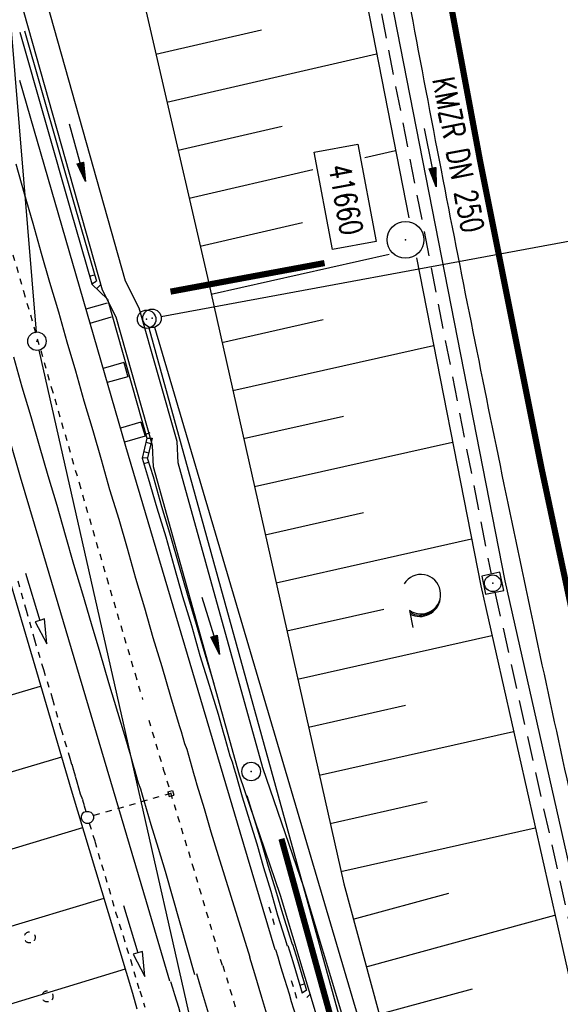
# Model space of a CAD drawing. Extents: x 447882 to 448688, y 437766 to 439043.
# Tile 85 of 121: x 448096 to 448140, y 438724 to 438804. Entities that reach past the tile are written whole.
import ezdxf
from ezdxf.enums import TextEntityAlignment as Align

# ---------------------------------------------------------------- set-up
doc = ezdxf.new("R2010")
doc.units = 0
doc.header["$LTSCALE"] = 2
doc.header["$MEASUREMENT"] = 0
for name, pattern in [('ACAD_ISO03W100', [0.5, 0.25, -0.25]), ('ACAD_ISO10W100W', [0.5, 0.25, -0.25]), ('AUSGEZOGEN', [0]), ('GEMEINDE', [3.5, 2, -0.5, 0.5, -0.5]), ('GESTRICH-X2', [1.5, 1, -0.5]), ('PUNKTX2', [0.5, 0.25, -0.25])]:
    doc.linetypes.add(name, pattern=pattern)
doc.layers.get('0').update_dxf_attribs({"linetype": 'AUSGEZOGEN'})
for name, color, linetype in [('211-GEMEINGRZ', 7, 'GEMEINDE'), ('211-GRENZL-BAB', 7, 'AUSGEZOGEN'), ('211-GRENZP-BAB', 7, 'AUSGEZOGEN'), ('BOESCHG', 250, 'AUSGEZOGEN'), ('DB-Bahnachse', 7, 'CONTINUOUS'), ('DB-Boeschungen', 15, 'CONTINUOUS'), ('DB-Gleisachsen', 7, 'CONTINUOUS'), ('DB-Hangverdübelung', 15, 'CONTINUOUS'), ('DB-HZV-Stützscheiben', 15, 'CONTINUOUS'), ('DB-Ingenieurbauwerke', 15, 'CONTINUOUS'), ('DB-Kabelanalagen', 15, 'CONTINUOUS'), ('DB-Kabelanlagen', 15, 'CONTINUOUS'), ('DB-Tiefenentwässerung', 15, 'CONTINUOUS'), ('FBRTOP', 250, 'AUSGEZOGEN'), ('KANAL', 7, 'GESTRICH-X2'), ('MULDE', 250, 'AUSGEZOGEN'), ('PFEIL', 7, 'CONTINUOUS'), ('PFEILTOP', 200, 'AUSGEZOGEN'), ('PP', 7, 'AUSGEZOGEN'), ('SCHLITZRINNE', 200, 'AUSGEZOGEN'), ('SCHSYMBOL', 200, 'AUSGEZOGEN'), ('TEXTO', 4, 'CONTINUOUS'), ('WALD', 8, 'AUSGEZOGEN')]:
    doc.layers.add(name, color=color, linetype=linetype)
doc.styles.add('ROMANS', font='romans.shx', dxfattribs={"width": 0.8})

# ---------------------------------------------------------------- blocks, each defined once
blk = doc.blocks.new('20')
blk.add_lwpolyline([(-0.754, -0.751), (0.754, -0.751), (0.754, 0.75), (-0.754, 0.75)], close=True)
blk.add_circle((0, 0), 0.676)
blk.add_point((0, 0))
blk = doc.blocks.new('PP')
at = {"color": 0}
blk.add_circle((0, -0.006), 1.493, dxfattribs=at)
blk.add_point((0, 0), dxfattribs=at)
blk = doc.blocks.new('GST')
at = {"color": 0}
blk.add_circle((0, 0), 0.75, dxfattribs=at)
blk.add_point((0, 0), dxfattribs=at)
blk = doc.blocks.new('10')
blk.add_blockref('GST', (0, 0))
blk = doc.blocks.new('PFEIL2')
at = {"color": 0}
for p, q in [((0.88, 0.002), (-2.401, -0.012)), ((0.881, -0.271), (0.879, 0.276)), ((0.879, 0.276), (2.429, 0.009)), ((0.911, 0.27), (0.879, 0.265)), ((0.965, 0.261), (0.879, 0.246)), ((1.019, 0.252), (0.879, 0.228)), ((1.073, 0.242), (0.879, 0.209)), ((1.127, 0.233), (0.879, 0.191)), ((1.181, 0.224), (0.879, 0.172)), ((1.235, 0.214), (0.879, 0.154)), ((1.289, 0.205), (0.879, 0.135)), ((1.343, 0.196), (0.879, 0.117)), ((1.397, 0.187), (0.879, 0.098)), ((1.451, 0.177), (0.879, 0.08)), ((1.505, 0.168), (0.879, 0.061)), ((1.559, 0.159), (0.88, 0.043)), ((1.613, 0.149), (0.88, 0.024)), ((1.668, 0.14), (0.88, 0.006)), ((1.722, 0.131), (0.88, -0.013)), ((1.776, 0.121), (0.88, -0.031)), ((1.83, 0.112), (0.88, -0.05)), ((1.884, 0.103), (0.88, -0.068)), ((1.938, 0.094), (0.88, -0.087)), ((1.992, 0.084), (0.88, -0.105)), ((2.046, 0.075), (0.88, -0.124)), ((2.1, 0.066), (0.88, -0.142)), ((2.154, 0.056), (0.88, -0.161)), ((2.208, 0.047), (0.88, -0.179)), ((2.262, 0.038), (0.881, -0.198)), ((2.316, 0.029), (0.881, -0.216)), ((2.37, 0.019), (0.881, -0.235)), ((2.424, 0.01), (0.881, -0.253)), ((2.429, 0.009), (0.881, -0.271))]:
    blk.add_line(p, q, dxfattribs=at)
blk = doc.blocks.new('LW')
at = {"color": 0}
blk.add_line((1.183, 0.003), (2.575, 0.003), dxfattribs=at)
for centre, radius, start, end in [((0.065, 1.189), 1.6, 312.72017, 226.72491), ((0.169, 1.08), 1.681, 321.19916, 68.98443), ((0.083, 1.129), 1.668, 319.29157, 65.21007)]:
    blk.add_arc(centre, radius, start, end, dxfattribs=at)

msp = doc.modelspace()

# ---------------------------------------------------------------- hatches: boundary and pattern name
at = {"layer": 'SCHLITZRINNE'}
h = msp.add_hatch(dxfattribs=at)
h.set_pattern_fill('_USER', color=256, scale=1.5, angle=45, style=0, pattern_type=0)
h.set_pattern_definition([(324.8574, (448134.7023, 438851.6164), (0.86342, 1.226583), [])])
edge = h.paths.add_edge_path()
edge.add_line((448125.443, 438906.454), (448125.936, 438906.533))
edge.add_line((448125.936, 438906.533), (448126.04, 438905.88))
edge.add_arc((261507.524, 409202.339), 188967.645, 9.03995391, 9.04374407, ccw=False)
edge.add_line((448128.005, 438893.535), (448131.933, 438868.846))
edge.add_line((448131.933, 438868.846), (448133.254, 438860.539))
edge.add_arc((449371.197, 439057.494), 1253.513, 189.039943, 189.277818)
edge.add_arc((454072.816, 439825.545), 6017.453, 189.2778182, 189.3863877)
edge.add_arc((449284.377, 439033.993), 1164.031, 189.386388, 189.87641)
edge.add_arc((450764.431, 439291.676), 2666.349, 189.87641, 190.200181)
edge.add_arc((449881.193, 439132.753), 1768.927, 190.200181, 190.588964)
edge.add_arc((450188.848, 439190.268), 2081.912, 190.588964, 190.947332)
edge.add_arc((450096.336, 439172.374), 1987.685, 190.947332, 191.307685)
edge.add_arc((450103.529, 439173.812), 1995.02, 191.307685, 191.667375)
edge.add_arc((450113.912, 439175.956), 2005.623, 191.667375, 192.024165)
edge.add_arc((450128.354, 439179.032), 2020.389, 192.024165, 192.37965)
edge.add_arc((450121.636, 439177.558), 2013.511, 192.37965, 192.73712)
edge.add_arc((450090.705, 439170.566), 1981.8, 192.73712, 193.097438)
edge.add_arc((450089.716, 439170.336), 1980.784, 193.097438, 193.45758)
edge.add_arc((450128.145, 439179.532), 2020.298, 193.45758, 193.814181)
edge.add_arc((450131.046, 439180.245), 2023.285, 193.814181, 194.170205)
edge.add_arc((450093.866, 439170.858), 1984.938, 194.170205, 194.529652)
edge.add_arc((450094.254, 439170.958), 1985.339, 194.529652, 194.889491)
edge.add_arc((450121.506, 439178.204), 2013.538, 194.889491, 195.246802)
edge.add_arc((450124.649, 439179.061), 2016.795, 195.246802, 195.602873)
edge.add_arc((450111.382, 439175.356), 2003.021, 195.602873, 195.960167)
edge.add_arc((450101.557, 439172.546), 1992.802, 195.960167, 196.3197)
edge.add_arc((450106.363, 439173.953), 1997.81, 196.3197, 196.678782)
edge.add_arc((450107.837, 439174.395), 1999.349, 196.678782, 197.03752)
edge.add_arc((450104.436, 439173.352), 1995.791, 197.03752, 197.396578)
edge.add_arc((450113.998, 439176.348), 2005.812, 197.396578, 197.753665)
edge.add_arc((450121.006, 439178.592), 2013.17, 197.753665, 198.110098)
edge.add_arc((450117.03, 439177.292), 2008.988, 198.110098, 198.467563)
edge.add_arc((450103.872, 439172.898), 1995.115, 198.467563, 198.826268)
edge.add_arc((450099.455, 439171.391), 1990.448, 198.826268, 199.185784)
edge.add_arc((450113.542, 439176.293), 2005.364, 199.185784, 199.54396)
edge.add_arc((450116.79, 439177.446), 2008.81, 199.54396, 199.90126)
edge.add_arc((450108.06, 439174.286), 1999.526, 199.90126, 200.259389)
edge.add_arc((450108.407, 439174.414), 1999.896, 200.259389, 200.617742)
edge.add_arc((450110.76, 439175.299), 2002.409, 200.617742, 200.975871)
edge.add_arc((450111.887, 439175.731), 2003.616, 200.975871, 201.333691)
edge.add_arc((450111.742, 439175.674), 2003.46, 201.333691, 201.691524)
edge.add_arc((450110.583, 439175.213), 2002.213, 201.691524, 202.04953)
edge.add_arc((450111.609, 439175.629), 2003.32, 202.04953, 202.407437)
edge.add_arc((450109.603, 439174.802), 2001.151, 202.407437, 202.765839)
edge.add_arc((450106.414, 439173.464), 1997.693, 202.765839, 203.100071)
edge.add_line((448125.443, 438906.454), (448125.547, 438905.801))
edge.add_arc((261507.369, 409202.315), 188967.302, 9.03995391, 9.04374407, ccw=False)
edge.add_line((448127.511, 438893.456), (448131.439, 438868.767))
edge.add_line((448131.439, 438868.767), (448132.715, 438860.746))
h = msp.add_hatch(dxfattribs=at)
h.set_pattern_fill('_USER', color=256, scale=1.5, angle=45, style=0, pattern_type=0)
h.set_pattern_definition([(326.72764, (448148.0771, 438778.445), (0.822929, 1.254108), [])])
edge = h.paths.add_edge_path()
edge.add_line((448125.936, 438906.533), (448126.04, 438905.88))
edge.add_arc((261507.524, 409202.339), 188967.645, 9.03995391, 9.04374407, ccw=False)
edge.add_line((448128.005, 438893.535), (448131.933, 438868.846))
edge.add_line((448131.933, 438868.846), (448133.254, 438860.539))
edge.add_arc((449371.197, 439057.494), 1253.513, 189.039943, 189.277818)
edge.add_arc((454072.816, 439825.545), 6017.453, 189.2778182, 189.3863877)
edge.add_arc((449284.377, 439033.993), 1164.031, 189.386388, 189.87641)
edge.add_arc((450764.431, 439291.676), 2666.349, 189.87641, 190.200181)
edge.add_arc((449881.193, 439132.753), 1768.927, 190.200181, 190.588964)
edge.add_arc((450188.848, 439190.268), 2081.912, 190.588964, 190.947332)
edge.add_arc((450096.336, 439172.374), 1987.685, 190.947332, 191.307685)
edge.add_arc((450103.529, 439173.812), 1995.02, 191.307685, 191.667375)
edge.add_arc((450113.912, 439175.956), 2005.623, 191.667375, 192.024165)
edge.add_arc((450128.354, 439179.032), 2020.389, 192.024165, 192.37965)
edge.add_arc((450121.636, 439177.558), 2013.511, 192.37965, 192.73712)
edge.add_arc((450090.705, 439170.566), 1981.8, 192.73712, 193.097438)
edge.add_arc((450089.716, 439170.336), 1980.784, 193.097438, 193.45758)
edge.add_arc((450128.145, 439179.532), 2020.298, 193.45758, 193.814181)
edge.add_arc((450131.046, 439180.245), 2023.285, 193.814181, 194.170205)
edge.add_arc((450093.866, 439170.858), 1984.938, 194.170205, 194.529652)
edge.add_arc((450094.254, 439170.958), 1985.339, 194.529652, 194.889491)
edge.add_arc((450121.506, 439178.204), 2013.538, 194.889491, 195.246802)
edge.add_arc((450124.649, 439179.061), 2016.795, 195.246802, 195.602873)
edge.add_arc((450111.382, 439175.356), 2003.021, 195.602873, 195.960167)
edge.add_arc((450101.557, 439172.546), 1992.802, 195.960167, 196.3197)
edge.add_arc((450106.363, 439173.953), 1997.81, 196.3197, 196.678782)
edge.add_arc((450107.837, 439174.395), 1999.349, 196.678782, 197.03752)
edge.add_arc((450104.436, 439173.352), 1995.791, 197.03752, 197.396578)
edge.add_arc((450113.998, 439176.348), 2005.812, 197.396578, 197.753665)
edge.add_arc((450121.006, 439178.592), 2013.17, 197.753665, 198.110098)
edge.add_arc((450117.03, 439177.292), 2008.988, 198.110098, 198.467563)
edge.add_arc((450103.872, 439172.898), 1995.115, 198.467563, 198.826268)
edge.add_arc((450099.455, 439171.391), 1990.448, 198.826268, 199.185784)
edge.add_arc((450113.542, 439176.293), 2005.364, 199.185784, 199.54396)
edge.add_arc((450116.79, 439177.446), 2008.81, 199.54396, 199.90126)
edge.add_arc((450108.06, 439174.286), 1999.526, 199.90126, 200.259389)
edge.add_arc((450108.407, 439174.414), 1999.896, 200.259389, 200.617742)
edge.add_arc((450110.76, 439175.299), 2002.409, 200.617742, 200.975871)
edge.add_arc((450111.887, 439175.731), 2003.616, 200.975871, 201.333691)
edge.add_arc((450111.742, 439175.674), 2003.46, 201.333691, 201.691524)
edge.add_arc((450110.583, 439175.213), 2002.213, 201.691524, 202.04953)
edge.add_arc((450111.609, 439175.629), 2003.32, 202.04953, 202.407437)
edge.add_arc((450109.603, 439174.802), 2001.151, 202.407437, 202.765839)
edge.add_arc((450106.414, 439173.464), 1997.693, 202.765839, 203.100071)
edge.add_arc((450188.848, 439190.268), 2082.412, 190.799627, 190.947332)
edge.add_arc((450096.336, 439172.374), 1988.185, 190.947332, 191.307685)
edge.add_arc((450103.529, 439173.812), 1995.52, 191.307685, 191.667375)
edge.add_arc((450113.912, 439175.956), 2006.123, 191.667375, 192.024165)
edge.add_arc((450128.354, 439179.032), 2020.889, 192.024165, 192.37965)
edge.add_arc((450121.636, 439177.558), 2014.011, 192.37965, 192.469296)
h = msp.add_hatch(dxfattribs=at)
h.set_pattern_fill('_USER', color=256, scale=1.5, angle=45, style=0, pattern_type=0)
h.set_pattern_definition([(328.16104, (448159.8269, 438724.2048), (0.7913003, 1.274301), [])])
edge = h.paths.add_edge_path()
edge.add_line((448125.936, 438906.533), (448126.04, 438905.88))
edge.add_arc((261507.524, 409202.339), 188967.645, 9.03995391, 9.04374407, ccw=False)
edge.add_line((448128.005, 438893.535), (448131.933, 438868.846))
edge.add_line((448131.933, 438868.846), (448133.254, 438860.539))
edge.add_arc((449371.197, 439057.494), 1253.513, 189.039943, 189.277818)
edge.add_arc((454072.816, 439825.545), 6017.453, 189.2778182, 189.3863877)
edge.add_arc((449284.377, 439033.993), 1164.031, 189.386388, 189.87641)
edge.add_arc((450764.431, 439291.676), 2666.349, 189.87641, 190.200181)
edge.add_arc((449881.193, 439132.753), 1768.927, 190.200181, 190.588964)
edge.add_arc((450188.848, 439190.268), 2081.912, 190.588964, 190.947332)
edge.add_arc((450096.336, 439172.374), 1987.685, 190.947332, 191.307685)
edge.add_arc((450103.529, 439173.812), 1995.02, 191.307685, 191.667375)
edge.add_arc((450113.912, 439175.956), 2005.623, 191.667375, 192.024165)
edge.add_arc((450128.354, 439179.032), 2020.389, 192.024165, 192.37965)
edge.add_arc((450121.636, 439177.558), 2013.511, 192.37965, 192.73712)
edge.add_arc((450090.705, 439170.566), 1981.8, 192.73712, 193.097438)
edge.add_arc((450089.716, 439170.336), 1980.784, 193.097438, 193.45758)
edge.add_arc((450128.145, 439179.532), 2020.298, 193.45758, 193.814181)
edge.add_arc((450131.046, 439180.245), 2023.285, 193.814181, 194.170205)
edge.add_arc((450093.866, 439170.858), 1984.938, 194.170205, 194.529652)
edge.add_arc((450094.254, 439170.958), 1985.339, 194.529652, 194.889491)
edge.add_arc((450121.506, 439178.204), 2013.538, 194.889491, 195.246802)
edge.add_arc((450124.649, 439179.061), 2016.795, 195.246802, 195.602873)
edge.add_arc((450111.382, 439175.356), 2003.021, 195.602873, 195.960167)
edge.add_arc((450101.557, 439172.546), 1992.802, 195.960167, 196.3197)
edge.add_arc((450106.363, 439173.953), 1997.81, 196.3197, 196.678782)
edge.add_arc((450107.837, 439174.395), 1999.349, 196.678782, 197.03752)
edge.add_arc((450104.436, 439173.352), 1995.791, 197.03752, 197.396578)
edge.add_arc((450113.998, 439176.348), 2005.812, 197.396578, 197.753665)
edge.add_arc((450121.006, 439178.592), 2013.17, 197.753665, 198.110098)
edge.add_arc((450117.03, 439177.292), 2008.988, 198.110098, 198.467563)
edge.add_arc((450103.872, 439172.898), 1995.115, 198.467563, 198.826268)
edge.add_arc((450099.455, 439171.391), 1990.448, 198.826268, 199.185784)
edge.add_arc((450113.542, 439176.293), 2005.364, 199.185784, 199.54396)
edge.add_arc((450116.79, 439177.446), 2008.81, 199.54396, 199.90126)
edge.add_arc((450108.06, 439174.286), 1999.526, 199.90126, 200.259389)
edge.add_arc((450108.407, 439174.414), 1999.896, 200.259389, 200.617742)
edge.add_arc((450110.76, 439175.299), 2002.409, 200.617742, 200.975871)
edge.add_arc((450111.887, 439175.731), 2003.616, 200.975871, 201.333691)
edge.add_arc((450111.742, 439175.674), 2003.46, 201.333691, 201.691524)
edge.add_arc((450110.583, 439175.213), 2002.213, 201.691524, 202.04953)
edge.add_arc((450111.609, 439175.629), 2003.32, 202.04953, 202.407437)
edge.add_arc((450109.603, 439174.802), 2001.151, 202.407437, 202.765839)
edge.add_arc((450106.414, 439173.464), 1997.693, 202.765839, 203.100071)
edge.add_arc((450121.636, 439177.558), 2014.011, 192.51205, 192.73712)
edge.add_arc((450090.705, 439170.566), 1982.3, 192.73712, 193.097438)
edge.add_arc((450089.716, 439170.336), 1981.284, 193.097438, 193.45758)
edge.add_arc((450128.145, 439179.532), 2020.798, 193.45758, 193.814181)
edge.add_arc((450131.046, 439180.245), 2023.785, 193.814181, 194.170205)
edge.add_arc((450093.866, 439170.858), 1985.438, 194.170205, 194.185146)
h = msp.add_hatch(dxfattribs=at)
h.set_pattern_fill('_USER', color=256, scale=1.5, angle=45, style=0, pattern_type=0)
h.set_pattern_definition([(334.92026, (448224.608, 438502.9346), (0.635819, 1.358578), [])])
edge = h.paths.add_edge_path()
edge.add_line((448125.936, 438906.533), (448126.04, 438905.88))
edge.add_arc((261507.524, 409202.339), 188967.645, 9.03995391, 9.04374407, ccw=False)
edge.add_line((448128.005, 438893.535), (448131.933, 438868.846))
edge.add_line((448131.933, 438868.846), (448133.254, 438860.539))
edge.add_arc((449371.197, 439057.494), 1253.513, 189.039943, 189.277818)
edge.add_arc((454072.816, 439825.545), 6017.453, 189.2778182, 189.3863877)
edge.add_arc((449284.377, 439033.993), 1164.031, 189.386388, 189.87641)
edge.add_arc((450764.431, 439291.676), 2666.349, 189.87641, 190.200181)
edge.add_arc((449881.193, 439132.753), 1768.927, 190.200181, 190.588964)
edge.add_arc((450188.848, 439190.268), 2081.912, 190.588964, 190.947332)
edge.add_arc((450096.336, 439172.374), 1987.685, 190.947332, 191.307685)
edge.add_arc((450103.529, 439173.812), 1995.02, 191.307685, 191.667375)
edge.add_arc((450113.912, 439175.956), 2005.623, 191.667375, 192.024165)
edge.add_arc((450128.354, 439179.032), 2020.389, 192.024165, 192.37965)
edge.add_arc((450121.636, 439177.558), 2013.511, 192.37965, 192.73712)
edge.add_arc((450090.705, 439170.566), 1981.8, 192.73712, 193.097438)
edge.add_arc((450089.716, 439170.336), 1980.784, 193.097438, 193.45758)
edge.add_arc((450128.145, 439179.532), 2020.298, 193.45758, 193.814181)
edge.add_arc((450131.046, 439180.245), 2023.285, 193.814181, 194.170205)
edge.add_arc((450093.866, 439170.858), 1984.938, 194.170205, 194.529652)
edge.add_arc((450094.254, 439170.958), 1985.339, 194.529652, 194.889491)
edge.add_arc((450121.506, 439178.204), 2013.538, 194.889491, 195.246802)
edge.add_arc((450124.649, 439179.061), 2016.795, 195.246802, 195.602873)
edge.add_arc((450111.382, 439175.356), 2003.021, 195.602873, 195.960167)
edge.add_arc((450101.557, 439172.546), 1992.802, 195.960167, 196.3197)
edge.add_arc((450106.363, 439173.953), 1997.81, 196.3197, 196.678782)
edge.add_arc((450107.837, 439174.395), 1999.349, 196.678782, 197.03752)
edge.add_arc((450104.436, 439173.352), 1995.791, 197.03752, 197.396578)
edge.add_arc((450113.998, 439176.348), 2005.812, 197.396578, 197.753665)
edge.add_arc((450121.006, 439178.592), 2013.17, 197.753665, 198.110098)
edge.add_arc((450117.03, 439177.292), 2008.988, 198.110098, 198.467563)
edge.add_arc((450103.872, 439172.898), 1995.115, 198.467563, 198.826268)
edge.add_arc((450099.455, 439171.391), 1990.448, 198.826268, 199.185784)
edge.add_arc((450113.542, 439176.293), 2005.364, 199.185784, 199.54396)
edge.add_arc((450116.79, 439177.446), 2008.81, 199.54396, 199.90126)
edge.add_arc((450108.06, 439174.286), 1999.526, 199.90126, 200.259389)
edge.add_arc((450108.407, 439174.414), 1999.896, 200.259389, 200.617742)
edge.add_arc((450110.76, 439175.299), 2002.409, 200.617742, 200.975871)
edge.add_arc((450111.887, 439175.731), 2003.616, 200.975871, 201.333691)
edge.add_arc((450111.742, 439175.674), 2003.46, 201.333691, 201.691524)
edge.add_arc((450110.583, 439175.213), 2002.213, 201.691524, 202.04953)
edge.add_arc((450111.609, 439175.629), 2003.32, 202.04953, 202.407437)
edge.add_arc((450109.603, 439174.802), 2001.151, 202.407437, 202.765839)
edge.add_arc((450106.414, 439173.464), 1997.693, 202.765839, 203.100071)
edge.add_arc((450113.542, 439176.293), 2005.864, 199.384527, 199.54396)
edge.add_arc((450116.79, 439177.446), 2009.31, 199.54396, 199.90126)
edge.add_arc((450108.06, 439174.286), 2000.026, 199.90126, 200.259389)
edge.add_arc((450108.407, 439174.414), 2000.396, 200.259389, 200.617742)
edge.add_arc((450110.76, 439175.299), 2002.909, 200.617742, 200.975871)
edge.add_arc((450111.887, 439175.731), 2004.116, 200.975871, 201.063002)
h = msp.add_hatch(dxfattribs=at)
h.set_pattern_fill('_USER', color=256, scale=1.5, angle=45, style=0, pattern_type=0)
h.set_pattern_definition([(337.95664, (448265.5285, 438397.6318), (0.5629623, 1.39035), [])])
edge = h.paths.add_edge_path()
edge.add_line((448125.936, 438906.533), (448126.04, 438905.88))
edge.add_arc((261507.524, 409202.339), 188967.645, 9.03995391, 9.04374407, ccw=False)
edge.add_line((448128.005, 438893.535), (448131.933, 438868.846))
edge.add_line((448131.933, 438868.846), (448133.254, 438860.539))
edge.add_arc((449371.197, 439057.494), 1253.513, 189.039943, 189.277818)
edge.add_arc((454072.816, 439825.545), 6017.453, 189.2778182, 189.3863877)
edge.add_arc((449284.377, 439033.993), 1164.031, 189.386388, 189.87641)
edge.add_arc((450764.431, 439291.676), 2666.349, 189.87641, 190.200181)
edge.add_arc((449881.193, 439132.753), 1768.927, 190.200181, 190.588964)
edge.add_arc((450188.848, 439190.268), 2081.912, 190.588964, 190.947332)
edge.add_arc((450096.336, 439172.374), 1987.685, 190.947332, 191.307685)
edge.add_arc((450103.529, 439173.812), 1995.02, 191.307685, 191.667375)
edge.add_arc((450113.912, 439175.956), 2005.623, 191.667375, 192.024165)
edge.add_arc((450128.354, 439179.032), 2020.389, 192.024165, 192.37965)
edge.add_arc((450121.636, 439177.558), 2013.511, 192.37965, 192.73712)
edge.add_arc((450090.705, 439170.566), 1981.8, 192.73712, 193.097438)
edge.add_arc((450089.716, 439170.336), 1980.784, 193.097438, 193.45758)
edge.add_arc((450128.145, 439179.532), 2020.298, 193.45758, 193.814181)
edge.add_arc((450131.046, 439180.245), 2023.285, 193.814181, 194.170205)
edge.add_arc((450093.866, 439170.858), 1984.938, 194.170205, 194.529652)
edge.add_arc((450094.254, 439170.958), 1985.339, 194.529652, 194.889491)
edge.add_arc((450121.506, 439178.204), 2013.538, 194.889491, 195.246802)
edge.add_arc((450124.649, 439179.061), 2016.795, 195.246802, 195.602873)
edge.add_arc((450111.382, 439175.356), 2003.021, 195.602873, 195.960167)
edge.add_arc((450101.557, 439172.546), 1992.802, 195.960167, 196.3197)
edge.add_arc((450106.363, 439173.953), 1997.81, 196.3197, 196.678782)
edge.add_arc((450107.837, 439174.395), 1999.349, 196.678782, 197.03752)
edge.add_arc((450104.436, 439173.352), 1995.791, 197.03752, 197.396578)
edge.add_arc((450113.998, 439176.348), 2005.812, 197.396578, 197.753665)
edge.add_arc((450121.006, 439178.592), 2013.17, 197.753665, 198.110098)
edge.add_arc((450117.03, 439177.292), 2008.988, 198.110098, 198.467563)
edge.add_arc((450103.872, 439172.898), 1995.115, 198.467563, 198.826268)
edge.add_arc((450099.455, 439171.391), 1990.448, 198.826268, 199.185784)
edge.add_arc((450113.542, 439176.293), 2005.364, 199.185784, 199.54396)
edge.add_arc((450116.79, 439177.446), 2008.81, 199.54396, 199.90126)
edge.add_arc((450108.06, 439174.286), 1999.526, 199.90126, 200.259389)
edge.add_arc((450108.407, 439174.414), 1999.896, 200.259389, 200.617742)
edge.add_arc((450110.76, 439175.299), 2002.409, 200.617742, 200.975871)
edge.add_arc((450111.887, 439175.731), 2003.616, 200.975871, 201.333691)
edge.add_arc((450111.742, 439175.674), 2003.46, 201.333691, 201.691524)
edge.add_arc((450110.583, 439175.213), 2002.213, 201.691524, 202.04953)
edge.add_arc((450111.609, 439175.629), 2003.32, 202.04953, 202.407437)
edge.add_arc((450109.603, 439174.802), 2001.151, 202.407437, 202.765839)
edge.add_arc((450106.414, 439173.464), 1997.693, 202.765839, 203.100071)
edge.add_arc((450106.414, 439173.464), 1998.193, 202.821848, 203.100071)
edge.add_line((448268.435, 438389.496), (448268.895, 438389.693))

# ---------------------------------------------------------------- linework, layer by layer
at = {"layer": '211-GEMEINGRZ', "const_width": 0.5, "flags": 128}
for points in [[(448107.898, 438782.143), (448120.399, 438784.462)], [(448120.897, 438723.281), (448116.899, 438737.745)]]:
    msp.add_lwpolyline(points, dxfattribs=at)
at = {"layer": '211-GRENZL-BAB'}
msp.add_line((448107.137, 438780.117), (448164.642, 438790.783), dxfattribs=at)
at = {"layer": '211-GRENZL-BAB', "flags": 128}
for points in [[(448089.022, 438874.913), (448096.998, 438778.867)], [(448123.17, 438717.632), (448106.16, 438779.177)], [(448106.612, 438779.26), (448124.218, 438719.569)], [(448097.225, 438777.388), (448117.405, 438688.031)]]:
    msp.add_lwpolyline(points, dxfattribs=at)
at = {"layer": 'BOESCHG'}
for p, q in [((448106.71, 438801.418), (448115.281, 438803.396)), ((448107.609, 438797.521), (448124.622, 438801.447)), ((448108.509, 438793.623), (448116.949, 438795.571)), ((448123.674, 438793.018), (448126.158, 438793.591)), ((448109.408, 438789.725), (448119.454, 438792.044)), ((448110.307, 438785.828), (448118.617, 438787.745)), ((448111.199, 438781.929), (448125.651, 438785.176)), ((448112.076, 438778.026), (448120.279, 438779.869)), ((448112.953, 438774.123), (448129.25, 438777.785)), ((448113.83, 438770.22), (448121.924, 438772.039)), ((448114.707, 438766.318), (448130.787, 438769.931)), ((448115.583, 438762.415), (448123.569, 438764.209)), ((448116.46, 438758.512), (448132.323, 438762.077)), ((448117.337, 438754.61), (448125.216, 438756.38)), ((448118.214, 438750.707), (448133.974, 438754.248)), ((448119.091, 438746.804), (448126.972, 438748.575)), ((448119.968, 438742.902), (448135.734, 438746.444)), ((448120.845, 438738.999), (448128.729, 438740.77)), ((448121.722, 438735.096), (448137.493, 438738.64)), ((448122.727, 438731.225), (448130.471, 438733.333)), ((448123.778, 438727.366), (448139.095, 438731.535)), ((448124.828, 438723.506), (448132.402, 438725.568))]:
    msp.add_line(p, q, dxfattribs=at)
msp.add_lwpolyline([(448092.426, 438872.646), (448095.861, 438848.434), (448110.895, 438783.286), (448121.951, 438734.08), (448130.246, 438703.606), (448141.731, 438671.869), (448146.674, 438659.173)], dxfattribs=at)
at = {"layer": 'DB-Bahnachse', "linetype": 'ACAD_ISO10W100W'}
for p, q in [((448093.723, 438789.944), (448095.975, 438782.168)), ((448095.975, 438782.168), (448098.227, 438774.393)), ((448098.227, 438774.393), (448100.479, 438766.618)), ((448100.479, 438766.618), (448102.722, 438758.892)), ((448102.722, 438758.892), (448105.023, 438751.125)), ((448105.023, 438751.125), (448105.636, 438749.06)), ((448106.135, 438747.381), (448107.315, 438743.408)), ((448107.315, 438743.408), (448109.666, 438735.651)), ((448109.666, 438735.651), (448112.083, 438727.491)), ((448112.143, 438727.461), (448114.319, 438720.277))]:
    msp.add_line(p, q, dxfattribs=at)
at = {"layer": 'DB-Boeschungen', "linetype": 'Continuous'}
for p, q in [((448092.77, 438765.699), (448097.014, 438751.321)), ((448097.014, 438751.321), (448099.846, 438741.719)), ((448097.332, 438750.108), (448067.659, 438741.355)), ((448099.067, 438744.373), (448069.304, 438735.554)), ((448099.846, 438741.719), (448104.819, 438725.213)), ((448100.753, 438738.63), (448072.113, 438730.062)), ((448102.488, 438732.896), (448075.782, 438724.876)), ((448104.223, 438727.162), (448079.459, 438719.641)), ((448104.802, 438725.208), (448105.178, 438723.941))]:
    msp.add_line(p, q, dxfattribs=at)
at = {"layer": 'DB-Gleisachsen', "linetype": 'Continuous'}
for p, q in [((448095.346, 438792.519), (448096.032, 438790.102)), ((448096.032, 438790.102), (448096.717, 438787.685)), ((448096.717, 438787.685), (448097.403, 438785.268)), ((448097.403, 438785.268), (448098.079, 438782.9)), ((448098.079, 438782.9), (448098.814, 438780.491)), ((448098.814, 438780.491), (448099.5, 438778.074)), ((448099.5, 438778.074), (448100.177, 438775.706)), ((448095.149, 438776.84), (448095.835, 438774.423)), ((448100.177, 438775.706), (448100.862, 438773.289)), ((448095.835, 438774.423), (448096.569, 438772.015)), ((448100.862, 438773.289), (448101.597, 438770.881)), ((448096.569, 438772.015), (448097.246, 438769.647)), ((448101.597, 438770.881), (448102.274, 438768.513)), ((448097.246, 438769.647), (448097.932, 438767.23)), ((448102.274, 438768.513), (448102.959, 438766.096)), ((448097.932, 438767.23), (448098.667, 438764.821)), ((448102.959, 438766.096), (448103.694, 438763.687)), ((448098.667, 438764.821), (448099.352, 438762.404)), ((448103.694, 438763.687), (448104.371, 438761.319)), ((448099.352, 438762.404), (448100.029, 438760.036)), ((448104.371, 438761.319), (448105.056, 438758.902)), ((448100.029, 438760.036), (448100.764, 438757.628)), ((448105.056, 438758.902), (448105.791, 438756.494)), ((448100.764, 438757.628), (448101.449, 438755.211)), ((448105.791, 438756.494), (448106.477, 438754.077)), ((448101.449, 438755.211), (448102.175, 438752.852)), ((448106.477, 438754.077), (448107.203, 438751.718)), ((448102.175, 438752.852), (448102.861, 438750.435)), ((448107.203, 438751.718), (448107.888, 438749.301)), ((448102.861, 438750.435), (448103.596, 438748.026)), ((448107.888, 438749.301), (448108.614, 438746.942)), ((448103.596, 438748.026), (448104.33, 438745.618)), ((448108.614, 438746.942), (448108.752, 438746.458)), ((448108.752, 438746.458), (448108.889, 438745.975)), ((448108.889, 438745.975), (448109.026, 438745.491)), ((448104.33, 438745.618), (448104.467, 438745.134)), ((448104.467, 438745.134), (448104.596, 438744.7)), ((448109.026, 438745.491), (448109.212, 438745.017)), ((448109.212, 438745.017), (448109.349, 438744.533)), ((448104.596, 438744.7), (448104.733, 438744.217)), ((448104.733, 438744.217), (448104.87, 438743.733)), ((448109.349, 438744.533), (448109.486, 438744.05)), ((448104.87, 438743.733), (448105.007, 438743.25)), ((448109.486, 438744.05), (448109.623, 438743.566)), ((448109.623, 438743.566), (448109.761, 438743.083)), ((448105.007, 438743.25), (448105.144, 438742.767)), ((448105.144, 438742.767), (448105.281, 438742.283)), ((448109.761, 438743.083), (448109.898, 438742.6)), ((448109.898, 438742.6), (448110.035, 438742.116)), ((448105.281, 438742.283), (448105.468, 438741.809)), ((448105.468, 438741.809), (448105.605, 438741.325)), ((448110.035, 438742.116), (448110.632, 438740.191)), ((448105.605, 438741.325), (448105.742, 438740.842)), ((448105.742, 438740.842), (448106.29, 438738.908)), ((448110.632, 438740.191), (448111.172, 438738.307)), ((448106.29, 438738.908), (448106.888, 438736.983)), ((448111.172, 438738.307), (448111.77, 438736.382)), ((448106.888, 438736.983), (448107.477, 438735.107)), ((448111.77, 438736.382), (448114.325, 438728.152)), ((448107.477, 438735.107), (448109.854, 438726.726)), ((448114.319, 438728.129), (448114.707, 438726.825)), ((448110.016, 438726.808), (448110.396, 438725.53)), ((448114.707, 438726.825), (448115.277, 438724.908)), ((448110.396, 438725.53), (448110.967, 438723.612)), ((448115.277, 438724.908), (448115.848, 438722.99))]:
    msp.add_line(p, q, dxfattribs=at)
at = {"layer": 'DB-Hangverdübelung', "linetype": 'PUNKTX2'}
for centre in [(448096.469, 438729.743), (448097.913, 438724.956)]:
    msp.add_ellipse(centre, major_axis=(-0.318, 0.318), ratio=1, start_param=2.557664, end_param=8.840849, dxfattribs=at)
at = {"layer": 'DB-HZV-Stützscheiben', "linetype": 'PUNKTX2'}
for p, q in [((448116.349, 438730.764), (448115.771, 438732.679)), ((448118.161, 438724.783), (448117.58, 438726.697))]:
    msp.add_line(p, q, dxfattribs=at)
at = {"layer": 'DB-Ingenieurbauwerke', "linetype": 'Continuous'}
for p, q in [((448095.649, 438799.291), (448104.245, 438769.61)), ((448087.085, 438796.868), (448095.704, 438767.108)), ((448102.76, 438781.212), (448101.031, 438780.711)), ((448103.094, 438780.059), (448101.365, 438779.558)), ((448104.101, 438776.394), (448102.431, 438775.911)), ((448104.101, 438776.394), (448104.435, 438775.242)), ((448104.435, 438775.242), (448102.767, 438774.759)), ((448105.501, 438771.559), (448103.832, 438771.075)), ((448105.501, 438771.559), (448105.835, 438770.406)), ((448105.835, 438770.406), (448104.168, 438769.923)), ((448104.245, 438769.61), (448113.518, 438738.314)), ((448095.704, 438767.108), (448097.588, 438760.749)), ((448097.588, 438760.749), (448105.914, 438732.647)), ((448107.67, 438741.558), (448108.054, 438741.671)), ((448107.67, 438741.558), (448107.783, 438741.175)), ((448107.783, 438741.175), (448108.167, 438741.288)), ((448108.054, 438741.671), (448108.167, 438741.288)), ((448113.518, 438738.314), (448116.35, 438728.755)), ((448105.914, 438732.647), (448107.816, 438726.227))]:
    msp.add_line(p, q, dxfattribs=at)
at = {"layer": 'DB-Ingenieurbauwerke', "linetype": 'ACAD_ISO03W100'}
msp.add_line((448107.917, 438741.423), (448101.639, 438739.62), dxfattribs=at)
at = {"layer": 'DB-Ingenieurbauwerke', "linetype": 'Continuous'}
for centre, major_axis, start_param, end_param in [((452018.672, 439921.765), (-1579.179, 3762.59), 1.470114, 1.475052), ((452010.18, 439919.1), (-1568.72, 3766.963), 1.472878, 1.47714)]:
    msp.add_ellipse(centre, major_axis=major_axis, ratio=1, start_param=start_param, end_param=end_param, dxfattribs=at)
at = {"layer": 'DB-Kabelanalagen', "linetype": 'Continuous'}
for p, q in [((448117.426, 438729.083), (448117.814, 438727.779)), ((448117.809, 438729.201), (448118.196, 438727.897)), ((448117.814, 438727.779), (448118.385, 438725.862)), ((448118.196, 438727.897), (448118.767, 438725.979)), ((448118.385, 438725.862), (448118.572, 438725.231)), ((448118.397, 438725.872), (448118.782, 438725.98)), ((448118.767, 438725.979), (448118.924, 438725.451)), ((448118.924, 438725.451), (448118.572, 438725.231)), ((448119.245, 438725.162), (448118.964, 438724.863))]:
    msp.add_line(p, q, dxfattribs=at)
at = {"layer": 'DB-Kabelanlagen', "linetype": 'Continuous'}
for p, q in [((448096.06, 438803.312), (448100.182, 438788.853)), ((448095.675, 438803.193), (448099.789, 438788.772)), ((448099.789, 438788.772), (448101.528, 438782.768)), ((448100.182, 438788.853), (448101.882, 438782.983)), ((448101.339, 438783.398), (448101.725, 438783.502)), ((448101.861, 438782.97), (448101.506, 438782.755)), ((448102.775, 438781.536), (448101.507, 438782.753)), ((448102.178, 438782.678), (448101.894, 438782.382)), ((448102.775, 438781.536), (448105.988, 438770.258)), ((448105.889, 438770.59), (448106.259, 438770.7)), ((448105.988, 438770.258), (448105.599, 438768.63)), ((448105.908, 438769.921), (448106.306, 438769.826)), ((448105.984, 438770.241), (448106.406, 438770.244)), ((448106.406, 438770.244), (448106.029, 438768.665)), ((448105.725, 438769.158), (448106.125, 438769.066)), ((448105.599, 438768.63), (448106.097, 438767.012)), ((448105.61, 438768.676), (448106.029, 438768.665)), ((448106.105, 438768.271), (448105.719, 438768.167)), ((448106.01, 438768.665), (448106.482, 438767.131)), ((448106.097, 438767.012), (448106.783, 438764.594)), ((448106.482, 438767.131), (448107.168, 438764.714)), ((448106.783, 438764.594), (448107.509, 438762.235)), ((448107.168, 438764.714), (448107.903, 438762.306)), ((448107.509, 438762.235), (448108.194, 438759.818)), ((448107.903, 438762.306), (448108.579, 438759.938)), ((448108.194, 438759.818), (448108.88, 438757.401)), ((448108.579, 438759.938), (448109.265, 438757.521)), ((448108.88, 438757.401), (448109.606, 438755.042)), ((448109.265, 438757.521), (448109.991, 438755.162)), ((448109.606, 438755.042), (448110.291, 438752.625)), ((448109.991, 438755.162), (448110.676, 438752.744)), ((448110.291, 438752.625), (448111.026, 438750.217)), ((448110.676, 438752.744), (448111.411, 438750.336)), ((448111.026, 438750.217), (448111.752, 438747.857)), ((448111.752, 438747.857), (448111.889, 438747.374)), ((448111.889, 438747.374), (448112.026, 438746.891)), ((448112.026, 438746.891), (448112.164, 438746.407)), ((448112.164, 438746.407), (448112.301, 438745.924)), ((448112.301, 438745.924), (448112.438, 438745.44)), ((448112.438, 438745.44), (448112.575, 438744.957)), ((448112.575, 438744.957), (448112.712, 438744.473)), ((448112.712, 438744.473), (448112.898, 438743.999)), ((448112.898, 438743.999), (448113.036, 438743.515)), ((448113.036, 438743.515), (448113.164, 438743.081)), ((448113.164, 438743.081), (448113.712, 438741.148)), ((448113.712, 438741.148), (448114.31, 438739.223)), ((448114.097, 438741.267), (448114.695, 438739.342)), ((448114.31, 438739.223), (448114.899, 438737.347)), ((448114.695, 438739.342), (448115.293, 438737.417)), ((448114.899, 438737.347), (448115.447, 438735.413)), ((448115.293, 438737.417), (448115.832, 438735.533)), ((448115.447, 438735.413), (448116.045, 438733.488)), ((448115.832, 438735.533), (448116.43, 438733.608)), ((448116.045, 438733.488), (448116.593, 438731.555)), ((448116.43, 438733.608), (448116.978, 438731.674)), ((448116.593, 438731.555), (448117.182, 438729.679)), ((448116.978, 438731.674), (448117.567, 438729.798)), ((448117.567, 438729.798), (448117.758, 438729.185)), ((448117.182, 438729.679), (448117.372, 438729.067))]:
    msp.add_line(p, q, dxfattribs=at)
at = {"layer": 'DB-Tiefenentwässerung', "linetype": 'ACAD_ISO03W100'}
for p, q in [((448095.499, 438758.669), (448096.176, 438756.301)), ((448096.176, 438756.301), (448096.861, 438753.884)), ((448096.861, 438753.884), (448097.596, 438751.475)), ((448097.596, 438751.475), (448098.331, 438749.067)), ((448098.331, 438749.067), (448099.016, 438746.65)), ((448099.016, 438746.65), (448099.742, 438744.291)), ((448099.742, 438744.291), (448099.879, 438743.807)), ((448099.879, 438743.807), (448100.016, 438743.324)), ((448100.016, 438743.324), (448100.154, 438742.84)), ((448100.154, 438742.84), (448100.291, 438742.357)), ((448100.291, 438742.357), (448100.428, 438741.874)), ((448100.428, 438741.874), (448100.565, 438741.39)), ((448100.565, 438741.39), (448100.751, 438740.915)), ((448100.751, 438740.915), (448100.888, 438740.432)), ((448100.888, 438740.432), (448101.025, 438739.949)), ((448101.306, 438739.004), (448101.76, 438737.54)), ((448101.76, 438737.54), (448102.3, 438735.656)), ((448102.3, 438735.656), (448102.898, 438733.731)), ((448102.898, 438733.731), (448103.446, 438731.797)), ((448103.446, 438731.797), (448104.044, 438729.872)), ((448104.044, 438729.872), (448104.641, 438727.947)), ((448104.641, 438727.947), (448105.181, 438726.063)), ((448105.181, 438726.063), (448105.39, 438725.389)), ((448105.423, 438725.398), (448105.812, 438724.095))]:
    msp.add_line(p, q, dxfattribs=at)
at = {"layer": 'DB-Tiefenentwässerung', "linetype": 'Continuous'}
for p, q in [((448096.13, 438759.296), (448097.29, 438755.468)), ((448097.29, 438755.468), (448096.907, 438755.352)), ((448097.673, 438755.584), (448097.29, 438755.468)), ((448097.87, 438753.554), (448097.673, 438755.584)), ((448096.907, 438755.352), (448097.87, 438753.554)), ((448104.087, 438732.323), (448105.246, 438728.494)), ((448105.246, 438728.494), (448104.863, 438728.378)), ((448104.863, 438728.378), (448105.826, 438726.58)), ((448105.629, 438728.61), (448105.246, 438728.494)), ((448105.826, 438726.58), (448105.629, 438728.61))]:
    msp.add_line(p, q, dxfattribs=at)
msp.add_ellipse((448101.158, 438739.481), major_axis=(-0.354, 0.354), ratio=1, start_param=2.557664, end_param=8.840849, dxfattribs=at)
at = {"layer": 'FBRTOP'}
for points in [[(448131.684, 438991.32, -0.000001), (448134.983, 438970.589, -0.000001), (448138.911, 438945.9, 0.000002), (448142.84, 438921.21, 0.000007), (448144.804, 438908.866, -0.000017)], [(448098.869, 438979.596, -0.000001), (448101.158, 438965.207, -0.000001), (448105.087, 438940.518, 0.000002), (448109.015, 438915.828, 0.000007), (448110.98, 438903.483, -0.000017)], [(448127.398, 438804.894, 0.001564), (448129.85, 438792.003, 0.001572), (448132.281, 438779.643, 0.001569), (448134.794, 438767.276, 0.001557), (448137.377, 438754.96, 0.001551), (448140.047, 438742.614, 0.00156), (448142.799, 438730.259, 0.001572), (448145.606, 438718.019, 0.001571), (448148.488, 438705.809, 0.001556), (448151.475, 438693.496, 0.001553), (448154.538, 438681.204, 0.001568), (448157.647, 438669.048, 0.000233), (448158.116, 438667.243, 0.001559)]]:
    msp.add_lwpolyline(points, format="xyb", dxfattribs=at)
at = {"layer": 'FBRTOP', "const_width": 0.5}
msp.add_lwpolyline([(448117.312, 438986.185, -0.000001), (448120.169, 438968.232, -0.000001), (448124.098, 438943.543, 0.000002), (448128.026, 438918.853, 0.000007), (448129.991, 438906.508, -0.000017)], format="xyb", dxfattribs=at)
msp.add_lwpolyline([(448101.983, 438980.708), (448104.368, 438965.718), (448112.225, 438916.339), (448116.154, 438891.649), (448120.082, 438866.96), (448121.407, 438858.629), (448124.099, 438842.153), (448128.414, 438817.366), (448133.041, 438792.62), (448137.977, 438767.933), (448143.221, 438743.311), (448148.772, 438718.755), (448154.631, 438694.272), (448160.793, 438669.864), (448167.262, 438645.533), (448174.033, 438621.287), (448181.108, 438597.126), (448188.484, 438573.055), (448196.16, 438549.08), (448204.135, 438525.202), (448212.408, 438501.425), (448220.978, 438477.753)], dxfattribs=at)
at = {"layer": 'KANAL'}
for p, q in [((448124.438, 438807.625), (448133.906, 438759.219)), ((448134.219, 438757.75), (448145.063, 438709.563))]:
    msp.add_line(p, q, dxfattribs=at)
at = {"layer": 'MULDE'}
for points in [[(448097.587, 438979.137), (448104.704, 438934.912), (448110.729, 438896.249), (448112.275, 438886.392), (448112.779, 438883.431), (448117.058, 438857.092), (448125.269, 438808.555), (448135.025, 438758.683), (448146.212, 438709.057), (448149.127, 438696.763), (448156.767, 438667.274)], [(448136.417, 438676.156), (448127.917, 438703.238), (448118.737, 438733.746), (448115.398, 438743.501), (448108.516, 438768.248), (448108.428, 438769.974), (448105.351, 438780.809), (448104.258, 438782.999), (448090.658, 438831.082), (448090.693, 438832.433), (448090.232, 438834.336), (448089.418, 438835.844), (448080.022, 438870.016), (448079.128, 438875.408)], [(448136.417, 438676.156), (448127.917, 438703.238), (448118.737, 438733.746), (448115.398, 438743.501), (448108.516, 438768.248), (448108.428, 438769.974), (448105.351, 438780.809), (448104.258, 438782.999), (448090.658, 438831.082), (448090.693, 438832.433), (448090.232, 438834.336), (448089.418, 438835.844), (448080.022, 438870.016), (448079.128, 438875.408)], [(448134.509, 438675.558), (448126.005, 438702.65), (448116.833, 438733.134), (448113.486, 438742.909), (448106.53, 438767.926), (448106.442, 438769.646), (448103.479, 438780.083), (448102.384, 438782.273), (448088.65, 438830.83), (448088.687, 438832.221), (448088.35, 438833.614), (448087.55, 438835.094), (448078.066, 438869.586), (448077.658, 438872.042)], [(448112.583, 438872.167), (448115.084, 438856.764), (448123.301, 438808.197), (448127.227, 438788.129)], [(448127.861, 438784.887), (448133.067, 438758.271), (448144.264, 438708.607), (448147.185, 438696.281), (448154.831, 438666.772)]]:
    msp.add_lwpolyline(points, dxfattribs=at)
at = {"layer": 'PP', "flags": 128}
msp.add_lwpolyline([(448119.568, 438793.458), (448123.106, 438794.122), (448124.588, 438786.224), (448121.05, 438785.56)], close=True, dxfattribs=at)
at = {"layer": 'SCHLITZRINNE'}
msp.add_lwpolyline([(448125.936, 438906.533, 0), (448126.04, 438905.88, -0.000017)], format="xyb", dxfattribs=at)

# ---------------------------------------------------------------- block references
at = {"layer": '211-GRENZP-BAB', "rotation": 289.6609145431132}
for p in [(448106.4, 438779.98), (448105.96, 438779.9), (448097.06, 438778.12)]:
    msp.add_blockref('GST', p, dxfattribs=at)
at = {"layer": 'PFEIL', "rotation": 281.0682000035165}
msp.add_blockref('PFEIL2', (448128.979, 438793.035), dxfattribs=at)
at = {"layer": 'PFEILTOP'}
for p, rotation in [((448100.342, 438793.431), 285.2340794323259), ((448111.176, 438755.017), 286.7240534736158)]:
    msp.add_blockref('PFEIL2', p, dxfattribs=dict(at, rotation=rotation))
at = {"layer": 'PP'}
msp.add_blockref('PP', (448126.965, 438786.353), dxfattribs=at)
at = {"layer": 'SCHSYMBOL', "rotation": 281.9052}
msp.add_blockref('20', (448134.046, 438758.477), dxfattribs=at)
at = {"layer": 'SCHSYMBOL'}
msp.add_blockref('10', (448114.442, 438743.205), dxfattribs=at)
at = {"layer": 'WALD', "rotation": 281.4284303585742}
msp.add_blockref('LW', (448127.04, 438757.418), dxfattribs=at)

# ---------------------------------------------------------------- texts
at = {"layer": 'PP', "style": 'ROMANS', "width": 0.75}
msp.add_text('41660', height=1.8, rotation=280.6274, dxfattribs=at).set_placement((448121.768, 438786.611), align=Align.RIGHT)
at = {"layer": 'TEXTO', "style": 'ROMANS', "width": 0.75}
msp.add_text('KMZR DN 250', height=1.8, rotation=281.0682, dxfattribs=at).set_placement((448130.362, 438793.083), align=Align.CENTER)

doc.saveas('drawing.dxf')
